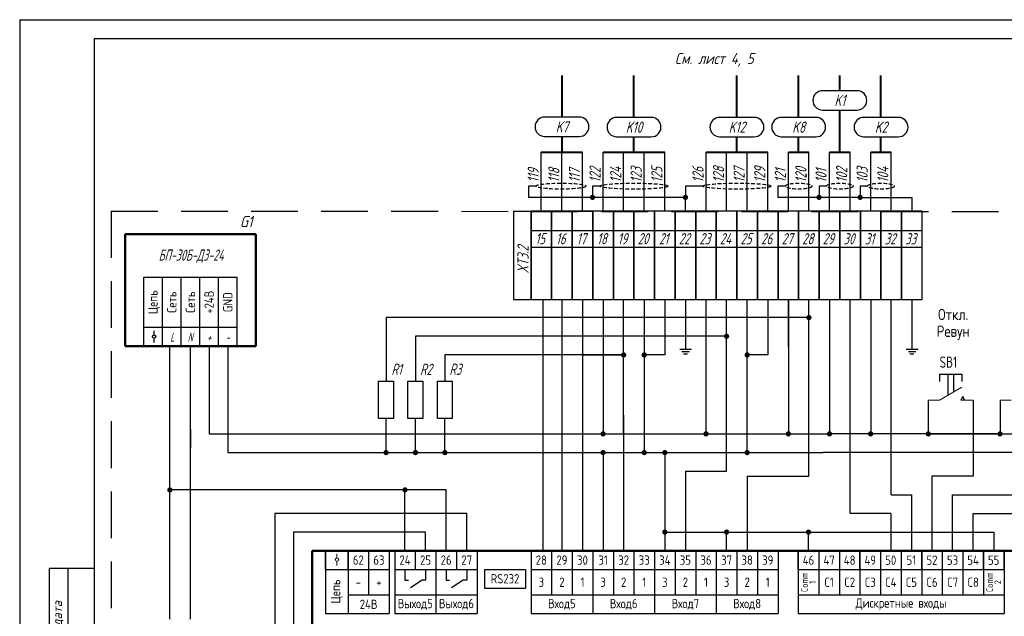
# Model space of a CAD drawing. Header units: millimetres. Extents: x 643 to 1239, y 174 to 2865.
# Tile 5 of 12: x 643 to 907, y 631 to 791. Entities that reach past the tile are written whole.
import ezdxf
from ezdxf.enums import TextEntityAlignment as Align

# ---------------------------------------------------------------- set-up
doc = ezdxf.new("R2010")
doc.units = ezdxf.units.MM
doc.linetypes.add('CONTI', pattern=[0])
doc.linetypes.add('DASHED2', pattern=[0.375, 0.25, -0.125])
doc.layers.add('015', color=7, linetype='Continuous', lineweight=15)
doc.layers.add('Трубопровод', color=7, linetype='Continuous', lineweight=30)
for name, color, linetype in [('Размеры', 3, 'Continuous'), ('Съемка', 162, 'Continuous'), ('Текст', 7, 'Continuous'), ('Форматка', 4, 'Continuous')]:
    doc.layers.add(name, color=color, linetype=linetype)
doc.layers.add('Слой1', color=10, linetype='Continuous', lineweight=200, plot=False)
doc.styles.add('1', font='simplex.shx', dxfattribs={"width": 0.8, "oblique": 15})
doc.styles.add('35', font='romans.shx', dxfattribs={"width": 0.7, "oblique": 15, "height": 3.5})
doc.styles.add('GOST', font='GOST.shx', dxfattribs={"oblique": 15})
doc.styles.add('Romans8', font='romans8.shx', dxfattribs={"width": 0.8, "height": 3})
doc.styles.add('style3', font='simplex.shx', dxfattribs={"height": 3})
doc.styles.add('style4', font='romans.shx', dxfattribs={"width": 0.7, "height": 3})

msp = doc.modelspace()

# ---------------------------------------------------------------- hatches: boundary and pattern name
at = {"layer": 'Съемка', "linetype": 'CONTI', "ltscale": 0.3}
for points in [[(797.13, 743.06, -1), (795.71, 743.06, -1)], [(822, 743.06, -1), (820.58, 743.06, -1)], [(857.75, 743.06, -1), (856.34, 743.06, -1)], [(868.77, 743.06, -1), (867.36, 743.06, -1)], [(855.06, 710.86, 1), (853.64, 710.86, 1)], [(833.02, 705.86, 1), (831.6, 705.86, 1)], [(805.47, 700.86, 1), (804.05, 700.86, 1)], [(810.98, 700.86, 1), (809.56, 700.86, 1)], [(838.53, 700.86, 1), (837.11, 700.86, 1)], [(799.96, 679.71, 1), (798.54, 679.71, 1)], [(827.51, 679.71, 1), (826.09, 679.71, 1)], [(849.55, 679.71, 1), (848.13, 679.71, 1)], [(860.57, 679.71, 1), (859.15, 679.71, 1)], [(871.59, 679.71, 1), (870.17, 679.71, 1)], [(887.01, 679.71, 1), (885.6, 679.71, 1)], [(906.21, 679.71, 1), (904.8, 679.71, 1)], [(741.87, 674.71, 1), (740.46, 674.71, 1)], [(749.74, 674.71, 1), (748.32, 674.71, 1)], [(757.61, 674.71, 1), (756.19, 674.71, 1)], [(799.96, 674.71, 1), (798.54, 674.71, 1)], [(810.98, 674.71, 1), (809.56, 674.71, 1)], [(816.49, 674.71, 1), (815.07, 674.71, 1)], [(838.53, 674.71, 1), (837.11, 674.71, 1)], [(684, 664.71, 1), (682.58, 664.71, 1)], [(746.94, 664.71, 1), (745.53, 664.71, 1)], [(816.49, 653.42, 1), (815.07, 653.42, 1)], [(833.02, 653.42, 1), (831.6, 653.42, 1)], [(854.93, 653.42, 1), (853.52, 653.42, 1)]]:
    msp.add_hatch(color=7, dxfattribs=at).paths.add_polyline_path(points)

# ---------------------------------------------------------------- linework, layer by layer
at = {"lineweight": 40}
for p, q in [((788.26, 764.55), (788.26, 775.72)), ((788.23, 759.37), (788.23, 755.19)), ((782.72, 755.19), (793.74, 755.19)), ((799.25, 755.19), (815.78, 755.19)), ((826.8, 755.19), (843.33, 755.19)), ((848.84, 755.19), (854.35, 755.19)), ((859.86, 755.19), (865.37, 755.19)), ((870.88, 755.19), (876.39, 755.19))]:
    msp.add_line(p, q, dxfattribs=at)
for p, q in [((867.28, 771.62), (858, 771.62)), ((792.9, 764.55), (783.62, 764.55)), ((812.18, 764.46), (802.9, 764.46)), ((839.73, 764.46), (830.45, 764.46)), ((856.26, 764.46), (846.98, 764.46)), ((878.3, 764.46), (869.02, 764.46)), ((788.23, 739.35), (788.23, 759.22)), ((782.72, 739.35), (782.72, 755.19)), ((793.74, 739.35), (793.74, 755.19)), ((799.25, 739.35), (799.25, 755.19)), ((804.76, 739.35), (804.76, 755.19)), ((810.27, 739.35), (810.27, 755.19)), ((815.78, 739.35), (815.78, 755.19)), ((826.8, 739.35), (826.8, 755.19)), ((832.31, 739.35), (832.31, 755.19)), ((837.82, 739.35), (837.82, 755.19)), ((843.33, 739.35), (843.33, 755.19)), ((848.84, 739.35), (848.84, 755.19)), ((854.35, 739.35), (854.35, 755.19)), ((859.86, 739.35), (859.86, 755.19)), ((865.37, 739.35), (865.37, 755.19)), ((870.88, 739.35), (870.88, 755.19)), ((876.39, 739.35), (876.39, 755.19)), ((781.29, 746.06), (779.29, 746.06)), ((779.29, 746.06), (779.29, 743.06)), ((798.42, 746.06), (796.42, 746.06)), ((796.42, 746.06), (796.42, 743.06)), ((825.97, 746.06), (821.29, 746.06)), ((821.29, 746.06), (821.29, 743.06)), ((848.03, 746.06), (846.03, 746.06)), ((846.03, 746.06), (846.03, 743.06)), ((859.05, 746.06), (857.05, 746.06)), ((857.05, 746.06), (857.05, 743.06)), ((870.07, 746.06), (868.07, 746.06)), ((868.07, 746.06), (868.07, 743.06)), ((821.29, 743.06), (779.29, 743.06)), ((775.26, 739.35), (779.97, 739.35)), ((779.97, 734.22), (785.48, 734.22)), ((785.48, 734.22), (790.99, 734.22)), ((790.99, 734.22), (796.5, 734.22)), ((796.5, 734.22), (802.01, 734.22)), ((802.01, 734.22), (807.52, 734.22)), ((807.52, 734.22), (813.03, 734.22)), ((813.03, 734.22), (818.54, 734.22)), ((818.54, 734.22), (824.05, 734.22)), ((824.05, 734.22), (829.56, 734.22)), ((829.56, 734.22), (835.07, 734.22)), ((835.07, 734.22), (840.58, 734.22)), ((840.58, 734.22), (846.09, 734.22)), ((846.09, 734.22), (851.6, 734.22)), ((851.6, 734.22), (857.11, 734.22)), ((857.11, 734.22), (884.66, 734.22)), ((779.97, 729.76), (785.48, 729.76)), ((785.48, 729.76), (790.99, 729.76)), ((790.99, 729.76), (796.5, 729.76)), ((796.5, 729.76), (802.01, 729.76)), ((802.01, 729.76), (807.52, 729.76)), ((807.52, 729.76), (813.03, 729.76)), ((813.03, 729.76), (818.54, 729.76)), ((818.54, 729.76), (824.05, 729.76)), ((824.05, 729.76), (829.56, 729.76)), ((829.56, 729.76), (835.07, 729.76)), ((835.07, 729.76), (840.58, 729.76)), ((840.58, 729.76), (846.09, 729.76)), ((846.09, 729.76), (851.6, 729.76)), ((851.6, 729.76), (857.11, 729.76)), ((857.11, 729.76), (862.62, 729.76)), ((862.62, 729.76), (868.13, 729.76)), ((868.13, 729.76), (873.64, 729.76)), ((873.64, 729.74), (879.15, 729.74)), ((879.15, 729.74), (884.66, 729.74)), ((676.3, 703.22), (676.3, 721.72)), ((676.3, 721.72), (701.3, 721.72)), ((775.26, 715.67), (780.77, 715.67)), ((783.12, 715.67), (783.12, 648.42)), ((788.23, 715.67), (788.23, 648.42)), ((793.74, 715.67), (793.74, 648.42)), ((799.25, 715.67), (799.25, 703.11)), ((804.76, 705.86), (804.76, 715.67)), ((810.27, 715.67), (810.27, 674.71)), ((815.78, 715.67), (815.78, 700.86)), ((821.29, 715.67), (821.29, 702.43)), ((826.8, 703.11), (826.8, 715.67)), ((832.31, 703.11), (832.31, 715.67)), ((837.82, 674.71), (837.82, 715.67)), ((843.33, 715.67), (843.33, 700.86)), ((848.84, 703.11), (848.84, 715.67)), ((848.84, 715.67), (848.84, 703.11)), ((854.35, 703.11), (854.35, 715.67)), ((859.86, 715.67), (859.86, 679.71)), ((865.37, 658.42), (865.37, 715.67)), ((870.88, 715.67), (870.88, 679.71)), ((876.39, 663.42), (876.39, 715.67)), ((881.9, 715.67), (881.9, 702.43)), ((764.76, 710.86), (741.17, 710.86)), ((741.17, 710.86), (741.17, 693.86)), ((854.35, 710.86), (764.76, 710.86)), ((764.76, 705.86), (749.03, 705.86)), ((749.03, 705.86), (749.03, 693.86)), ((832.31, 705.86), (764.76, 705.86)), ((804.76, 695.86), (804.76, 705.86)), ((683.29, 630.14), (683.29, 703.22)), ((688.8, 630.14), (688.8, 703.22)), ((693.8, 703.22), (693.8, 679.71)), ((698.8, 703.22), (698.8, 679.71)), ((799.25, 703.11), (799.25, 679.71)), ((819.78, 702.43), (822.94, 702.43)), ((820.37, 701.77), (822.35, 701.77)), ((820.76, 701.12), (821.83, 701.12)), ((826.8, 679.71), (826.8, 703.11)), ((832.31, 669.71), (832.31, 703.11)), ((848.84, 703.11), (848.84, 679.71)), ((854.35, 668.39), (854.35, 703.11)), ((880.38, 702.43), (883.55, 702.43)), ((880.98, 701.76), (882.96, 701.76)), ((881.37, 701.12), (882.43, 701.12)), ((764.77, 700.86), (756.9, 700.86)), ((756.9, 700.86), (756.9, 693.86)), ((804.76, 700.86), (764.77, 700.86)), ((793.74, 700.86), (804.76, 700.86)), ((815.78, 700.86), (810.27, 700.86)), ((843.33, 700.86), (837.82, 700.86)), ((804.76, 679.71), (804.76, 695.86)), ((889.3, 695.75), (895.3, 695.75)), ((889.3, 695.75), (889.3, 693.75)), ((891.55, 695.75), (893.05, 695.75)), ((891.55, 695.75), (891.55, 690.05)), ((893.05, 695.75), (893.05, 690.92)), ((895.3, 695.75), (895.3, 693.75)), ((826.8, 679.71), (826.8, 689.71)), ((826.8, 679.71), (826.8, 689.71)), ((886.3, 688.75), (886.3, 679.71)), ((905.5, 688.75), (905.5, 679.71)), ((741.17, 674.71), (741.17, 683.86)), ((749.03, 674.71), (749.03, 683.86)), ((756.9, 674.71), (756.9, 683.86)), ((804.76, 684.71), (804.76, 648.42)), ((688.8, 680.97), (688.8, 675.97)), ((693.8, 679.71), (859.86, 679.71)), ((698.8, 679.71), (698.8, 674.71)), ((886.3, 679.71), (859.86, 679.71)), ((905.5, 679.71), (886.3, 679.71)), ((886.3, 679.71), (924.71, 679.71)), ((698.8, 674.71), (858.2, 674.71)), ((799.25, 674.71), (799.25, 648.42)), ((815.78, 674.71), (815.78, 653.42)), ((950.58, 674.71), (858.2, 674.71)), ((821.29, 669.71), (821.29, 648.42)), ((821.29, 669.71), (832.31, 669.71)), ((837.82, 668.39), (837.82, 648.42)), ((837.82, 668.39), (854.35, 668.39)), ((887.28, 668.42), (887.28, 648.42)), ((716.35, 664.71), (683.29, 664.71)), ((741.85, 664.71), (716.35, 664.71)), ((746.23, 664.71), (741.73, 664.71)), ((757.25, 664.71), (746.23, 664.71)), ((746.23, 648.42), (746.23, 664.71)), ((757.25, 648.42), (757.25, 664.71)), ((876.39, 663.42), (881.77, 663.42)), ((881.77, 663.42), (881.77, 648.42)), ((892.79, 648.42), (892.79, 663.42)), ((892.79, 663.42), (917.5, 663.42)), ((716.35, 658.42), (711.35, 658.42)), ((711.35, 658.42), (711.35, 611.04)), ((762.76, 658.42), (716.35, 658.42)), ((762.76, 648.42), (762.76, 658.42)), ((876.26, 658.42), (865.37, 658.42)), ((876.26, 658.42), (876.26, 648.42)), ((898.3, 648.42), (898.3, 658.42)), ((898.3, 658.42), (936.71, 658.42)), ((721.35, 653.42), (716.35, 653.42)), ((716.35, 653.42), (716.35, 611.04)), ((751.74, 653.42), (721.35, 653.42)), ((751.74, 648.42), (751.74, 653.42)), ((815.78, 653.42), (903.81, 653.42)), ((815.78, 653.42), (815.78, 648.42)), ((854.23, 648.42), (854.23, 653.42)), ((903.81, 653.42), (903.81, 648.42)), ((733.74, 648.42), (733.74, 648.42)), ((746.23, 643.42), (746.23, 640.5)), ((751.74, 643.42), (751.74, 640.5)), ((757.25, 643.42), (757.25, 640.5)), ((762.76, 643.42), (762.76, 640.5)), ((746.23, 640.5), (747.16, 640.5)), ((751.74, 640.5), (750.81, 640.5)), ((757.25, 640.5), (758.18, 640.5)), ((762.76, 640.5), (761.83, 640.5))]:
    msp.add_line(p, q)
at = {"color": 7}
for p, q in [((857.97, 766.45), (867.26, 766.45)), ((783.59, 759.37), (792.88, 759.37)), ((802.88, 759.29), (812.16, 759.29)), ((830.43, 759.29), (839.71, 759.29)), ((846.95, 759.28), (856.24, 759.28)), ((868.99, 759.28), (878.28, 759.28)), ((679.06, 706.22), (679.06, 707.34)), ((679.06, 704.2), (679.06, 705.32)), ((724.98, 643.42), (724.98, 648.42)), ((730.98, 643.42), (730.98, 648.42)), ((851.47, 643.42), (851.47, 648.42)), ((868, 643.42), (868, 648.42)), ((868, 643.42), (868, 648.42)), ((884.53, 643.42), (884.53, 648.42)), ((884.53, 643.42), (884.53, 648.42)), ((901.06, 643.42), (901.06, 648.42)), ((901.06, 643.42), (901.06, 648.42)), ((906.57, 643.42), (906.57, 648.42)), ((751.74, 643.42), (751.74, 640.5)), ((762.76, 643.42), (762.76, 640.5)), ((750.81, 640.5), (747.7, 638.46)), ((761.83, 640.5), (758.72, 638.46))]:
    msp.add_line(p, q, dxfattribs=at)
at = {"ltscale": 50}
for p, q in [((821.29, 739.35), (821.29, 743.06)), ((868.07, 743.06), (846.03, 743.06)), ((868.07, 743.06), (881.9, 743.06)), ((881.9, 743.06), (881.9, 739.35)), ((895.53, 689.75), (895.03, 688.75)), ((896.03, 688.75), (895.53, 689.75)), ((898.3, 688.75), (898.3, 668.42)), ((898.3, 668.42), (887.28, 668.42)), ((832.31, 648.42), (832.31, 653.42))]:
    msp.add_line(p, q, dxfattribs=at)
at = {"color": 3, "linetype": 'DASHED2', "ltscale": 50}
msp.add_line((667.57, 739.33), (1029.98, 739.28), dxfattribs=at)
at = {"color": 0, "linetype": 'ByBlock'}
msp.add_line((775.26, 739.35), (775.26, 715.67), dxfattribs=at)
at = {"color": 0, "linetype": 'ByBlock', "ltscale": 0.1}
for p, q in [((779.97, 715.67), (779.97, 739.35)), ((802.01, 715.67), (802.01, 739.35)), ((802.01, 715.67), (802.01, 739.35)), ((807.52, 715.67), (807.52, 739.35)), ((824.05, 715.67), (824.05, 739.35)), ((829.56, 715.67), (829.56, 739.35)), ((835.07, 715.67), (835.07, 739.35)), ((857.11, 715.67), (857.11, 739.35)), ((873.64, 715.67), (873.64, 739.35)), ((873.64, 715.67), (873.64, 739.35)), ((873.64, 715.67), (873.64, 739.35)), ((879.15, 715.67), (879.15, 739.35)), ((879.15, 715.67), (879.15, 739.35)), ((879.15, 715.67), (879.15, 739.35)), ((884.66, 715.67), (884.66, 739.35)), ((884.66, 715.67), (884.66, 739.35)), ((884.66, 715.67), (884.66, 739.35))]:
    msp.add_line(p, q, dxfattribs=at)
at = {"lineweight": 50}
for p, q in [((676.3, 733.22), (671.3, 733.22)), ((671.3, 733.22), (671.3, 703.22)), ((706.3, 733.22), (676.3, 733.22)), ((706.3, 703.22), (706.3, 733.22)), ((671.3, 703.22), (676.3, 703.22)), ((676.3, 703.22), (681.3, 703.22)), ((681.3, 703.22), (686.3, 703.22)), ((686.3, 703.22), (685.23, 703.22)), ((686.3, 703.22), (691.3, 703.22)), ((691.3, 703.22), (696.3, 703.22)), ((696.3, 703.22), (701.3, 703.22)), ((701.3, 703.22), (706.3, 703.22))]:
    msp.add_line(p, q, dxfattribs=at)
at = {"color": 2}
for p, q in [((721.35, 648.42), (730.98, 648.42)), ((840.58, 648.42), (937.35, 648.42))]:
    msp.add_line(p, q, dxfattribs=at)
at = {"color": 7, "lineweight": 0}
for p, q in [((728.03, 646.52), (728.03, 647.64)), ((728.03, 644.49), (728.03, 645.61))]:
    msp.add_line(p, q, dxfattribs=at)
for points in [[(785.48, 739.35), (779.97, 739.35), (779.97, 715.67), (785.48, 715.67)], [(790.99, 739.35), (785.48, 739.35), (785.48, 715.67), (790.99, 715.67)], [(796.5, 739.35), (790.99, 739.35), (790.99, 715.67), (796.5, 715.67)], [(802.01, 739.35), (796.5, 739.35), (796.5, 715.67), (802.01, 715.67)], [(807.52, 739.35), (802.01, 739.35), (802.01, 715.67), (807.52, 715.67)], [(813.03, 739.35), (807.52, 739.35), (807.52, 715.67), (813.03, 715.67)], [(818.54, 739.35), (813.03, 739.35), (813.03, 715.67), (818.54, 715.67)], [(824.05, 739.35), (818.54, 739.35), (818.54, 715.67), (824.05, 715.67)], [(829.56, 739.35), (824.05, 739.35), (824.05, 715.67), (829.56, 715.67)], [(835.07, 739.35), (829.56, 739.35), (829.56, 715.67), (835.07, 715.67)], [(840.58, 739.35), (835.07, 739.35), (835.07, 715.67), (840.58, 715.67)], [(846.09, 739.35), (840.58, 739.35), (840.58, 715.67), (846.09, 715.67)], [(851.6, 739.35), (846.09, 739.35), (846.09, 715.67), (851.6, 715.67)], [(857.11, 739.35), (851.6, 739.35), (851.6, 715.67), (857.11, 715.67)], [(862.62, 739.35), (857.11, 739.35), (857.11, 715.67), (862.62, 715.67)], [(868.13, 739.35), (862.62, 739.35), (862.62, 715.67), (868.13, 715.67)], [(873.64, 739.35), (868.13, 739.35), (868.13, 715.67), (873.64, 715.67)], [(879.15, 739.35), (873.64, 739.35), (873.64, 715.67), (879.15, 715.67)], [(884.66, 739.35), (879.15, 739.35), (879.15, 715.67), (884.66, 715.67)]]:
    msp.add_lwpolyline(points, close=True)
at = {"color": 0, "lineweight": 50}
msp.add_lwpolyline([(721.35, 648.42), (946.64, 648.42), (946.64, 611.04), (721.35, 611.04)], close=True, dxfattribs=at)
at = {"color": 7}
msp.add_circle((679.06, 705.77), 0.452, dxfattribs=at)
at = {"color": 7, "lineweight": 0}
msp.add_circle((728.03, 646.07), 0.452, dxfattribs=at)
at = {"color": 7}
for centre, start, end in [((858, 769.03), 90, 269.4515), ((867.26, 769.03), 270, 89.4515), ((783.62, 761.96), 90, 269.4515), ((792.88, 761.96), 270, 89.4515), ((802.9, 761.87), 90, 269.4515), ((812.16, 761.87), 270, 89.4515), ((830.45, 761.87), 90, 269.4515), ((839.71, 761.87), 270, 89.4515), ((846.98, 761.87), 90, 269.4515), ((856.24, 761.87), 270, 89.4515), ((869.02, 761.87), 90, 269.4515), ((878.28, 761.87), 270, 89.4515)]:
    msp.add_arc(centre, 2.59, start, end, dxfattribs=at)
at = {"color": 7, "linetype": 'DASHED2', "ltscale": 4}
for centre, major_axis, ratio in [((787.99, 746.06), (6.7, 0), 0.120748), ((807.52, 746.06), (9.1, 0), 0.088847), ((835.07, 746.06), (9.1, 0), 0.088847), ((851.6, 746.06), (3.57, 0), 0.226477), ((862.62, 746.06), (3.57, 0), 0.226477), ((873.64, 746.06), (3.57, 0), 0.226477)]:
    msp.add_ellipse(centre, major_axis=major_axis, ratio=ratio, dxfattribs=at)
at = {"layer": '015', "color": 7, "ltscale": 100}
for p, q in [((889.3, 688.75), (895.3, 692.22)), ((886.3, 688.75), (889.3, 688.75)), ((895.03, 688.75), (898.3, 688.75)), ((905.5, 688.75), (908.5, 688.75))]:
    msp.add_line(p, q, dxfattribs=at)
at = {"layer": 'Размеры', "color": 7, "lineweight": 40}
for p, q in [((807.52, 764.46), (807.52, 775.72)), ((835.07, 764.46), (835.07, 775.72)), ((851.6, 764.46), (851.6, 775.72)), ((862.62, 771.62), (862.62, 775.72)), ((873.64, 764.46), (873.64, 775.72)), ((862.62, 755.19), (862.62, 766.45)), ((807.52, 757.24), (807.52, 759.29)), ((835.07, 755.19), (835.07, 759.29)), ((851.6, 755.19), (851.6, 759.28)), ((873.64, 755.19), (873.64, 759.28)), ((807.52, 755.19), (807.52, 757.24))]:
    msp.add_line(p, q, dxfattribs=at)
at = {"layer": 'Размеры', "color": 3, "linetype": 'DASHED2', "ltscale": 50}
msp.add_line((667.57, 739.33), (667.57, 558.1), dxfattribs=at)
at = {"layer": 'Размеры', "color": 7}
for p, q in [((791.78, 739.35), (796.5, 739.35)), ((780.77, 715.67), (785.48, 715.67)), ((786.28, 715.67), (790.99, 715.67)), ((791.78, 715.67), (796.5, 715.67)), ((797.29, 715.67), (802.01, 715.67)), ((739.17, 683.86), (739.17, 693.86)), ((739.17, 693.86), (743.17, 693.86)), ((743.17, 693.86), (743.17, 683.86)), ((747.03, 683.86), (747.03, 693.86)), ((747.03, 693.86), (751.03, 693.86)), ((751.03, 693.86), (751.03, 683.86)), ((754.9, 683.86), (754.9, 693.86)), ((754.9, 693.86), (758.9, 693.86)), ((758.9, 693.86), (758.9, 683.86)), ((743.17, 683.86), (739.17, 683.86)), ((751.03, 683.86), (747.03, 683.86)), ((758.9, 683.86), (754.9, 683.86)), ((743.48, 648.42), (748.99, 648.42)), ((748.99, 648.42), (754.5, 648.42)), ((754.5, 648.42), (760.01, 648.42)), ((760.01, 648.42), (765.52, 648.42)), ((851.47, 648.42), (856.98, 648.42)), ((856.98, 648.42), (862.49, 648.42)), ((862.49, 648.42), (868, 648.42)), ((868, 648.42), (873.51, 648.42)), ((873.51, 648.42), (879.02, 648.42)), ((879.02, 648.42), (884.53, 648.42)), ((884.53, 648.42), (890.04, 648.42)), ((886.91, 648.42), (892.16, 648.42)), ((890.04, 648.42), (895.55, 648.42)), ((895.55, 648.42), (901.06, 648.42)), ((901.06, 648.42), (906.57, 648.42)), ((767.51, 643.42), (773.02, 643.42)), ((767.51, 643.42), (773.02, 643.42)), ((773.02, 643.42), (778.53, 643.42)), ((773.02, 643.42), (778.53, 643.42)), ((730.98, 636.58), (736.49, 636.58)), ((730.98, 636.58), (736.49, 636.58)), ((736.49, 636.58), (742, 636.58)), ((736.49, 636.58), (742, 636.58)), ((743.48, 636.58), (748.99, 636.58)), ((748.99, 636.58), (754.5, 636.58)), ((754.5, 636.58), (760.01, 636.58)), ((760.01, 636.58), (765.52, 636.58)), ((779.97, 636.58), (785.48, 636.58)), ((785.48, 636.58), (790.99, 636.58)), ((790.99, 636.58), (796.5, 636.58)), ((796.5, 636.58), (802.01, 636.58)), ((802.01, 636.58), (807.52, 636.58)), ((807.52, 636.58), (813.03, 636.58)), ((813.03, 636.58), (818.54, 636.58)), ((818.54, 636.58), (824.05, 636.58)), ((824.05, 636.58), (829.56, 636.58)), ((829.56, 636.58), (835.07, 636.58)), ((835.07, 636.58), (840.58, 636.58)), ((840.58, 636.58), (846.09, 636.58)), ((851.47, 636.58), (856.98, 636.58)), ((851.47, 636.58), (856.98, 636.58)), ((856.98, 636.58), (862.49, 636.58)), ((856.98, 636.58), (862.49, 636.58)), ((862.49, 636.58), (868, 636.58)), ((862.49, 636.58), (868, 636.58)), ((868, 636.58), (873.51, 636.58)), ((868, 636.58), (873.51, 636.58)), ((873.51, 636.58), (879.02, 636.58)), ((873.51, 636.58), (879.02, 636.58)), ((879.02, 636.58), (884.53, 636.58)), ((879.02, 636.58), (884.53, 636.58)), ((884.53, 636.58), (890.04, 636.58)), ((884.53, 636.58), (890.04, 636.58)), ((890.04, 636.58), (895.55, 636.58)), ((890.04, 636.58), (895.55, 636.58)), ((895.55, 636.58), (901.06, 636.58)), ((895.55, 636.58), (901.06, 636.58)), ((901.06, 636.58), (906.57, 636.58)), ((901.06, 636.58), (906.57, 636.58))]:
    msp.add_line(p, q, dxfattribs=at)
at = {"layer": 'Размеры', "color": 2}
for p, q in [((721.35, 648.42), (721.35, 630.14)), ((730.98, 648.42), (736.49, 648.42)), ((736.49, 648.42), (742, 648.42)), ((742, 648.42), (749.77, 648.42)), ((750.82, 648.42), (840.58, 648.42))]:
    msp.add_line(p, q, dxfattribs=at)
at = {"layer": 'Слой1', "color": 7, "lineweight": -3}
msp.add_line((643.1, 790.64), (643.1, 493.64), dxfattribs=at)
msp.add_line((643.1, 790.64), (643.1, 493.64), dxfattribs=at)
msp.add_line((643.1, 790.64), (643.1, 493.64), dxfattribs=at)
msp.add_line((643.1, 790.64), (643.1, 493.64), dxfattribs=at)
at = {"layer": 'Слой1', "color": 7, "linetype": 'ByBlock', "lineweight": -3, "ltscale": 0.4}
for p, q in [((643.1, 790.64), (853.1, 790.64)), ((661.8, 790.64), (1063.1, 790.64))]:
    msp.add_line(p, q, dxfattribs=at)
at = {"layer": 'Трубопровод', "color": 7}
for p, q in [((681.3, 703.22), (681.3, 721.72)), ((686.3, 703.22), (686.3, 721.72)), ((691.3, 703.22), (691.3, 721.72)), ((691.3, 703.22), (691.3, 721.72)), ((696.3, 703.22), (696.3, 721.72)), ((701.3, 703.22), (701.3, 721.72)), ((701.3, 703.22), (701.3, 721.72)), ((701.3, 708.22), (676.3, 708.22)), ((681.3, 704.22), (681.3, 708.22)), ((681.3, 703.22), (681.3, 708.22)), ((681.3, 703.22), (681.3, 708.22)), ((686.3, 704.22), (686.3, 708.22)), ((686.3, 703.22), (686.3, 708.22)), ((686.3, 703.22), (686.3, 708.22)), ((691.3, 704.22), (691.3, 708.22)), ((691.3, 703.22), (691.3, 708.22)), ((691.3, 703.22), (691.3, 708.22)), ((691.3, 704.22), (691.3, 708.22)), ((691.3, 703.22), (691.3, 708.22)), ((691.3, 703.22), (691.3, 708.22)), ((696.3, 704.22), (696.3, 708.22)), ((696.3, 703.22), (696.3, 708.22)), ((696.3, 703.22), (696.3, 708.22)), ((701.3, 704.22), (701.3, 708.22)), ((701.3, 703.22), (701.3, 708.22)), ((701.3, 703.22), (701.3, 708.22)), ((701.3, 704.22), (701.3, 708.22)), ((701.3, 703.22), (701.3, 708.22)), ((701.3, 703.22), (701.3, 708.22))]:
    msp.add_line(p, q, dxfattribs=at)
at = {"layer": 'Трубопровод'}
for p, q in [((724.98, 648.42), (724.98, 643.42)), ((730.98, 648.42), (730.98, 643.42)), ((736.49, 648.42), (736.49, 636.58)), ((736.49, 648.42), (736.49, 643.42)), ((736.49, 648.42), (736.49, 643.42)), ((742, 648.42), (742, 636.58)), ((742, 648.42), (742, 643.42)), ((742, 648.42), (742, 643.42)), ((743.48, 648.42), (743.48, 643.42)), ((748.99, 648.42), (748.99, 643.42)), ((748.99, 648.42), (748.99, 643.42)), ((754.5, 648.42), (754.5, 636.58)), ((754.5, 648.42), (754.5, 643.42)), ((754.5, 648.42), (754.5, 643.42)), ((760.01, 648.42), (760.01, 643.42)), ((760.01, 648.42), (760.01, 643.42)), ((765.52, 648.42), (765.52, 636.58)), ((765.52, 648.42), (765.52, 643.42)), ((765.52, 648.42), (765.52, 643.42)), ((779.97, 648.42), (779.97, 643.42)), ((785.48, 648.42), (785.48, 636.58)), ((785.48, 648.42), (785.48, 643.42)), ((785.48, 648.42), (785.48, 643.42)), ((790.99, 648.42), (790.99, 636.58)), ((790.99, 648.42), (790.99, 643.42)), ((790.99, 648.42), (790.99, 643.42)), ((796.5, 648.42), (796.5, 636.58)), ((796.5, 648.42), (796.5, 643.42)), ((796.5, 648.42), (796.5, 643.42)), ((796.5, 648.42), (796.5, 643.42)), ((802.01, 648.42), (802.01, 636.58)), ((802.01, 648.42), (802.01, 643.42)), ((802.01, 648.42), (802.01, 643.42)), ((807.52, 648.42), (807.52, 636.58)), ((807.52, 648.42), (807.52, 643.42)), ((807.52, 648.42), (807.52, 643.42)), ((813.03, 648.42), (813.03, 636.58)), ((813.03, 648.42), (813.03, 643.42)), ((813.03, 648.42), (813.03, 643.42)), ((813.03, 648.42), (813.03, 643.42)), ((818.54, 648.42), (818.54, 636.58)), ((818.54, 648.42), (818.54, 643.42)), ((818.54, 648.42), (818.54, 643.42)), ((824.05, 648.42), (824.05, 636.58)), ((824.05, 648.42), (824.05, 643.42)), ((824.05, 648.42), (824.05, 643.42)), ((829.56, 648.42), (829.56, 636.58)), ((829.56, 648.42), (829.56, 643.42)), ((829.56, 648.42), (829.56, 643.42)), ((829.56, 648.42), (829.56, 643.42)), ((835.07, 648.42), (835.07, 636.58)), ((835.07, 648.42), (835.07, 643.42)), ((835.07, 648.42), (835.07, 643.42)), ((840.58, 648.42), (840.58, 636.58)), ((840.58, 648.42), (840.58, 643.42)), ((840.58, 648.42), (840.58, 643.42)), ((846.09, 648.42), (846.09, 636.58)), ((846.09, 648.42), (846.09, 643.42)), ((846.09, 648.42), (846.09, 643.42)), ((851.47, 648.42), (851.47, 643.42)), ((856.98, 648.42), (856.98, 636.58)), ((856.98, 648.42), (856.98, 643.42)), ((856.98, 648.42), (856.98, 643.42)), ((862.49, 648.42), (862.49, 636.58)), ((862.49, 648.42), (862.49, 643.42)), ((862.49, 648.42), (862.49, 643.42)), ((868, 648.42), (868, 636.58)), ((868, 648.42), (868, 643.42)), ((868, 648.42), (868, 643.42)), ((868, 648.42), (868, 636.58)), ((868, 648.42), (868, 643.42)), ((868, 648.42), (868, 643.42)), ((868, 648.42), (868, 643.42)), ((868, 648.42), (868, 643.42)), ((873.51, 648.42), (873.51, 636.58)), ((873.51, 648.42), (873.51, 643.42)), ((873.51, 648.42), (873.51, 643.42)), ((879.02, 648.42), (879.02, 636.58)), ((879.02, 648.42), (879.02, 643.42)), ((884.53, 648.42), (884.53, 636.58)), ((884.53, 648.42), (884.53, 643.42)), ((884.53, 648.42), (884.53, 643.42)), ((884.53, 648.42), (884.53, 636.58)), ((884.53, 648.42), (884.53, 643.42)), ((884.53, 648.42), (884.53, 643.42)), ((884.53, 648.42), (884.53, 643.42)), ((884.53, 648.42), (884.53, 643.42)), ((890.04, 648.42), (890.04, 636.58)), ((890.04, 648.42), (890.04, 643.42)), ((890.04, 648.42), (890.04, 643.42)), ((895.55, 648.42), (895.55, 636.58)), ((895.55, 648.42), (895.55, 643.42)), ((895.55, 648.42), (895.55, 643.42)), ((901.06, 648.42), (901.06, 636.58)), ((901.06, 648.42), (901.06, 643.42)), ((901.06, 648.42), (901.06, 643.42)), ((901.06, 648.42), (901.06, 636.58)), ((901.06, 648.42), (901.06, 643.42)), ((901.06, 648.42), (901.06, 643.42)), ((901.06, 648.42), (901.06, 643.42)), ((901.06, 648.42), (901.06, 643.42)), ((906.57, 648.42), (906.57, 636.58)), ((906.57, 648.42), (906.57, 636.58)), ((906.57, 648.42), (906.57, 643.42)), ((906.57, 648.42), (906.57, 643.42)), ((906.57, 648.42), (906.57, 643.42)), ((906.57, 648.42), (906.57, 643.42)), ((906.57, 648.42), (906.57, 636.58)), ((906.57, 648.42), (906.57, 643.42)), ((906.57, 648.42), (906.57, 643.42)), ((906.57, 648.42), (906.57, 643.42)), ((736.49, 647.42), (736.49, 643.42)), ((742, 647.42), (742, 643.42)), ((748.99, 647.42), (748.99, 643.42)), ((754.5, 647.42), (754.5, 643.42)), ((760.01, 647.42), (760.01, 643.42)), ((765.52, 647.42), (765.52, 643.42)), ((785.48, 647.42), (785.48, 643.42)), ((790.99, 647.42), (790.99, 643.42)), ((796.5, 647.42), (796.5, 643.42)), ((802.01, 647.42), (802.01, 643.42)), ((807.52, 647.42), (807.52, 643.42)), ((813.03, 647.42), (813.03, 643.42)), ((818.54, 647.42), (818.54, 643.42)), ((824.05, 647.42), (824.05, 643.42)), ((829.56, 647.42), (829.56, 643.42)), ((835.07, 647.42), (835.07, 643.42)), ((840.58, 647.42), (840.58, 643.42)), ((846.09, 647.42), (846.09, 643.42)), ((856.98, 647.42), (856.98, 643.42)), ((862.49, 647.42), (862.49, 643.42)), ((868, 647.42), (868, 643.42)), ((868, 647.42), (868, 643.42)), ((873.51, 647.42), (873.51, 643.42)), ((879.02, 647.42), (879.02, 643.42)), ((884.53, 647.42), (884.53, 643.42)), ((884.53, 647.42), (884.53, 643.42)), ((890.04, 647.42), (890.04, 643.42)), ((895.55, 647.42), (895.55, 643.42)), ((901.06, 647.42), (901.06, 643.42)), ((901.06, 647.42), (901.06, 643.42)), ((906.57, 647.42), (906.57, 643.42)), ((906.57, 647.42), (906.57, 643.42)), ((906.57, 647.42), (906.57, 643.42)), ((724.98, 643.42), (736.49, 643.42)), ((724.98, 643.42), (724.98, 636.58)), ((730.98, 643.42), (730.98, 636.58)), ((736.49, 643.42), (736.49, 638.42)), ((736.49, 643.42), (742, 643.42)), ((736.49, 643.42), (736.49, 636.58)), ((742, 643.42), (742, 638.42)), ((742, 643.42), (742, 636.58)), ((743.48, 643.42), (748.99, 643.42)), ((743.48, 643.42), (743.48, 636.58)), ((748.99, 643.42), (754.5, 643.42)), ((754.5, 643.42), (754.5, 638.42)), ((754.5, 643.42), (760.01, 643.42)), ((754.5, 643.42), (754.5, 636.58)), ((760.01, 643.42), (765.52, 643.42)), ((765.52, 643.42), (765.52, 638.42)), ((765.52, 643.42), (765.52, 636.58)), ((767.51, 643.42), (773.02, 643.42)), ((767.51, 643.42), (767.51, 638.42)), ((767.51, 643.42), (767.51, 638.42)), ((767.51, 643.42), (767.51, 638.42)), ((773.02, 643.42), (778.53, 643.42)), ((778.53, 643.42), (778.53, 638.42)), ((778.53, 643.42), (778.53, 638.42)), ((779.97, 643.42), (785.48, 643.42)), ((779.97, 643.42), (779.97, 636.58)), ((785.48, 643.42), (785.48, 638.42)), ((785.48, 643.42), (790.99, 643.42)), ((785.48, 643.42), (785.48, 636.58)), ((790.99, 643.42), (790.99, 638.42)), ((790.99, 643.42), (796.5, 643.42)), ((790.99, 643.42), (790.99, 636.58)), ((796.5, 643.42), (796.5, 638.42)), ((796.5, 643.42), (796.5, 636.58)), ((796.5, 643.42), (802.01, 643.42)), ((796.5, 643.42), (796.5, 636.58)), ((802.01, 643.42), (802.01, 638.42)), ((802.01, 643.42), (807.52, 643.42)), ((802.01, 643.42), (802.01, 636.58)), ((807.52, 643.42), (807.52, 638.42)), ((807.52, 643.42), (813.03, 643.42)), ((807.52, 643.42), (807.52, 636.58)), ((813.03, 643.42), (813.03, 638.42)), ((813.03, 643.42), (813.03, 636.58)), ((813.03, 643.42), (818.54, 643.42)), ((813.03, 643.42), (813.03, 636.58)), ((818.54, 643.42), (818.54, 638.42)), ((818.54, 643.42), (824.05, 643.42)), ((818.54, 643.42), (818.54, 636.58)), ((824.05, 643.42), (824.05, 638.42)), ((824.05, 643.42), (829.56, 643.42)), ((824.05, 643.42), (824.05, 636.58)), ((829.56, 643.42), (829.56, 638.42)), ((829.56, 643.42), (829.56, 636.58)), ((829.56, 643.42), (835.07, 643.42)), ((829.56, 643.42), (829.56, 636.58)), ((835.07, 643.42), (835.07, 638.42)), ((835.07, 643.42), (840.58, 643.42)), ((835.07, 643.42), (835.07, 636.58)), ((840.58, 643.42), (840.58, 638.42)), ((840.58, 643.42), (846.09, 643.42)), ((840.58, 643.42), (840.58, 636.58)), ((846.09, 643.42), (846.09, 638.42)), ((846.09, 643.42), (846.09, 636.58)), ((851.47, 643.42), (851.47, 636.58)), ((851.47, 643.42), (856.98, 643.42)), ((856.98, 643.42), (856.98, 638.42)), ((856.98, 643.42), (856.98, 636.58)), ((856.98, 643.42), (862.49, 643.42)), ((862.49, 643.42), (862.49, 638.42)), ((862.49, 643.42), (862.49, 636.58)), ((862.49, 643.42), (868, 643.42)), ((868, 643.42), (868, 638.42)), ((868, 643.42), (868, 636.58)), ((868, 643.42), (868, 638.42)), ((868, 643.42), (868, 636.58)), ((868, 643.42), (868, 636.58)), ((868, 643.42), (868, 636.58)), ((868, 643.42), (873.51, 643.42)), ((873.51, 643.42), (873.51, 638.42)), ((873.51, 643.42), (873.51, 636.58)), ((873.51, 643.42), (879.02, 643.42)), ((879.02, 643.42), (879.02, 638.42)), ((879.02, 643.42), (879.02, 636.58)), ((879.02, 643.42), (884.53, 643.42)), ((884.53, 643.42), (884.53, 638.42)), ((884.53, 643.42), (884.53, 636.58)), ((884.53, 643.42), (884.53, 638.42)), ((884.53, 643.42), (884.53, 636.58)), ((884.53, 643.42), (884.53, 636.58)), ((884.53, 643.42), (884.53, 636.58)), ((884.53, 643.42), (890.04, 643.42)), ((890.04, 643.42), (890.04, 638.42)), ((890.04, 643.42), (890.04, 636.58)), ((890.04, 643.42), (895.55, 643.42)), ((895.55, 643.42), (895.55, 638.42)), ((895.55, 643.42), (895.55, 636.58)), ((895.55, 643.42), (901.06, 643.42)), ((901.06, 643.42), (901.06, 638.42)), ((901.06, 643.42), (901.06, 636.58)), ((901.06, 643.42), (901.06, 638.42)), ((901.06, 643.42), (901.06, 636.58)), ((901.06, 643.42), (901.06, 636.58)), ((901.06, 643.42), (901.06, 636.58)), ((901.06, 643.42), (906.57, 643.42)), ((906.57, 643.42), (906.57, 638.42)), ((906.57, 643.42), (906.57, 636.58)), ((906.57, 643.42), (906.57, 638.42)), ((906.57, 643.42), (906.57, 636.58)), ((906.57, 643.42), (906.57, 638.42)), ((906.57, 643.42), (906.57, 636.58)), ((906.57, 643.42), (906.57, 636.58)), ((767.51, 642.42), (767.51, 638.42)), ((778.53, 642.42), (778.53, 638.42)), ((767.51, 638.42), (773.02, 638.42)), ((773.02, 638.42), (778.53, 638.42)), ((724.98, 636.58), (724.98, 631.58)), ((730.98, 636.58), (730.98, 631.58)), ((742, 636.58), (742, 631.58)), ((742, 636.58), (742, 631.58)), ((742, 635.58), (742, 631.58)), ((743.48, 636.58), (743.48, 631.58)), ((754.5, 636.58), (754.5, 631.58)), ((754.5, 636.58), (754.5, 631.58)), ((754.5, 636.58), (754.5, 631.58)), ((754.5, 635.58), (754.5, 631.58)), ((765.52, 636.58), (765.52, 631.58)), ((765.52, 636.58), (765.52, 631.58)), ((765.52, 635.58), (765.52, 631.58)), ((779.97, 636.58), (779.97, 631.58)), ((796.5, 636.58), (796.5, 631.58)), ((796.5, 636.58), (796.5, 631.58)), ((796.5, 636.58), (796.5, 631.58)), ((796.5, 636.58), (796.5, 631.58)), ((796.5, 635.58), (796.5, 631.58)), ((813.03, 636.58), (813.03, 631.58)), ((813.03, 636.58), (813.03, 631.58)), ((813.03, 636.58), (813.03, 631.58)), ((813.03, 636.58), (813.03, 631.58)), ((813.03, 635.58), (813.03, 631.58)), ((829.56, 636.58), (829.56, 631.58)), ((829.56, 636.58), (829.56, 631.58)), ((829.56, 636.58), (829.56, 631.58)), ((829.56, 636.58), (829.56, 631.58)), ((829.56, 635.58), (829.56, 631.58)), ((846.09, 636.58), (846.09, 631.58)), ((846.09, 636.58), (846.09, 631.58)), ((846.09, 636.58), (846.09, 631.58)), ((846.09, 635.58), (846.09, 631.58)), ((851.47, 636.58), (851.47, 631.58)), ((906.57, 636.58), (906.57, 631.58)), ((906.57, 636.58), (906.57, 631.58)), ((906.57, 636.58), (906.57, 631.58)), ((906.57, 635.58), (906.57, 631.58)), ((724.98, 631.58), (730.98, 631.58)), ((730.98, 631.58), (736.49, 631.58)), ((736.49, 631.58), (742, 631.58)), ((743.48, 631.58), (748.99, 631.58)), ((748.99, 631.58), (754.5, 631.58)), ((754.5, 631.58), (760.01, 631.58)), ((760.01, 631.58), (765.52, 631.58)), ((779.97, 631.58), (785.48, 631.58)), ((785.48, 631.58), (790.99, 631.58)), ((790.99, 631.58), (796.5, 631.58)), ((796.5, 631.58), (802.01, 631.58)), ((802.01, 631.58), (807.52, 631.58)), ((807.52, 631.58), (813.03, 631.58)), ((813.03, 631.58), (818.54, 631.58)), ((818.54, 631.58), (824.05, 631.58)), ((824.05, 631.58), (829.56, 631.58)), ((829.56, 631.58), (835.07, 631.58)), ((835.07, 631.58), (840.58, 631.58)), ((840.58, 631.58), (846.09, 631.58)), ((851.47, 631.58), (868, 631.58)), ((868, 631.58), (884.53, 631.58)), ((884.53, 631.58), (906.57, 631.58))]:
    msp.add_line(p, q, dxfattribs=at)
at = {"layer": 'Форматка', "color": 7, "lineweight": -3}
for p, q in [((663.1, 498.64), (663.1, 785.64)), ((663.1, 785.64), (1058.1, 785.64)), ((663.1, 643.64), (651.1, 643.64)), ((651.1, 498.64), (651.1, 643.64)), ((656.1, 498.64), (656.1, 643.64))]:
    msp.add_line(p, q, dxfattribs=at)

# ---------------------------------------------------------------- texts
at = {"color": 7, "oblique": 15}
for s, style, width, p in [('См. лист 4, 5', 'style4', 0.8, (829.02, 780.25)), ('K1', 'style4', 0.7, (862.63, 769.03)), ('K7', 'style4', 0.7, (788.25, 761.96)), ('K10', 'style4', 0.7, (807.53, 761.87)), ('K12', 'style4', 0.7, (835.08, 761.87)), ('K8', 'style4', 0.7, (851.61, 761.87)), ('K2', 'style4', 0.7, (873.65, 761.87)), ('G1', 'style4', 0.8, (703.74, 736.57)), ('15', 'style3', 0.669676, (782.41, 731.99)), ('16', 'style3', 0.669676, (787.92, 731.99)), ('17', 'style3', 0.669676, (793.43, 731.99)), ('18', 'style3', 0.669676, (798.94, 731.99)), ('19', 'style3', 0.669676, (804.45, 731.99)), ('20', 'style3', 0.669676, (809.96, 731.99)), ('21', 'style3', 0.669676, (815.47, 731.99)), ('22', 'style3', 0.669676, (820.98, 731.99)), ('23', 'style3', 0.669676, (826.49, 731.99)), ('24', 'style3', 0.669676, (832, 731.99)), ('25', 'style3', 0.669676, (837.51, 731.99)), ('26', 'style3', 0.669676, (843.02, 731.99)), ('27', 'style3', 0.669676, (848.53, 731.99)), ('28', 'style3', 0.669676, (854.04, 731.99)), ('29', 'style3', 0.669676, (859.54, 731.99)), ('30', 'style3', 0.669676, (865.05, 731.97)), ('31', 'style3', 0.669676, (870.56, 731.97)), ('32', 'style3', 0.669676, (876.07, 731.97)), ('33', 'style3', 0.669676, (881.58, 731.97)), ('R1', 'style3', 0.669676, (743.99, 697.01)), ('R2', 'style3', 0.669676, (751.86, 697.01)), ('R3', 'style3', 0.669676, (759.72, 697.01))]:
    msp.add_text(s, height=3, dxfattribs=dict(at, style=style, width=width)).set_placement(p, align=Align.MIDDLE_CENTER)
at = {"color": 7, "style": 'style4', "oblique": 15, "width": 0.700428}
for s, p in [('119', (782.07, 747.02)), ('118', (787.58, 747.02)), ('117', (793.09, 747.02)), ('122', (798.6, 747.02)), ('124', (804.11, 747.02)), ('123', (809.62, 747.02)), ('125', (815.13, 747.02)), ('126', (826.15, 747.02)), ('128', (831.66, 747.02)), ('127', (837.17, 747.02)), ('129', (842.68, 747.02)), ('121', (848.19, 747.02)), ('120', (853.7, 747.02)), ('101', (859.09, 746.99)), ('102', (864.6, 746.99)), ('103', (870.11, 746.99)), ('104', (875.62, 746.99)), ('XT3.2', (779.32, 722.7))]:
    msp.add_text(s, height=3, rotation=90, dxfattribs=at).set_placement(p)
at = {"color": 3, "insert": (889.34, 700.44), "char_height": 3, "attachment_point": 1, "style": 'style4'}
msp.add_mtext_dynamic_manual_height_columns('SB1', width=11.9984, gutter_width=15, heights=[0], dxfattribs=at)
at = {"layer": 'Текст', "lineweight": -3, "style": 'GOST', "oblique": 15, "width": 0.8}
msp.add_text('БП-30Б-Д3-24', height=3, dxfattribs=at).set_placement((688.97, 727.6), align=Align.MIDDLE_CENTER)
at = {"layer": 'Текст', "color": 7, "style": '1', "oblique": 15, "width": 0.55}
for s, p in [('L', (683.95, 705.62)), ('N', (688.74, 705.62)), ('+', (693.8, 705.62)), ('-', (698.78, 705.62))]:
    msp.add_text(s, height=2.4, dxfattribs=at).set_placement(p, align=Align.MIDDLE_CENTER)
at = {"layer": 'Текст', "color": 0, "attachment_point": 5, "rotation": 90, "style": 'Romans8'}
for s, insert, char_height, width, line_spacing_factor in [('\\A1;Цепь', (679.09, 714.97), 2.5, 13.5009, 0.9), ('\\A1;Сеть', (683.8, 714.97), 2.5, 13.5009, 0.9), ('\\A1;Сеть', (688.8, 714.97), 2.5, 13.5009, 0.9), ('\\A1;+24В', (693.8, 714.97), 2.5, 13.5009, 0.9), ('\\A1;GND', (698.8, 714.97), 2.5, 13.5009, 0.9), ('\\A1;Comm\\P1', (854.23, 640), 1.8, 6.84, 0.72), ('\\A1;Comm\\P2', (903.81, 640), 1.8, 6.84, 0.72), ('\\A1;Цепь', (727.98, 637.5), 2.5, 11.84, 0.9)]:
    msp.add_mtext(s, dxfattribs=dict(at, insert=insert, char_height=char_height, width=width, line_spacing_factor=line_spacing_factor))
at = {"layer": 'Текст', "insert": (892.97, 709.04), "char_height": 3, "width": 24.7565, "attachment_point": 5, "line_spacing_factor": 0.9, "style": 'Romans8'}
msp.add_mtext('\\A1;Откл.\\PРевун', dxfattribs=at)
at = {"layer": 'Текст', "color": 0, "char_height": 2.5, "attachment_point": 5, "line_spacing_factor": 0.9, "style": 'Romans8'}
for s, insert, width in [('\\A1;62', (733.74, 645.92), 5.5098), ('\\A1;63', (739.25, 645.92), 5.5098), ('\\A1;24', (746.23, 645.92), 5.5098), ('\\A1;25', (751.74, 645.92), 5.5098), ('\\A1;26', (757.25, 645.92), 5.5098), ('\\A1;27', (762.76, 645.92), 5.5098), ('\\A1;28', (782.72, 645.92), 5.5098), ('\\A1;29', (788.23, 645.92), 5.5098), ('\\A1;30', (793.74, 645.92), 5.5098), ('\\A1;31', (799.25, 645.92), 5.5098), ('\\A1;32', (804.76, 645.92), 5.5098), ('\\A1;33', (810.27, 645.92), 5.5098), ('\\A1;34', (815.78, 645.92), 5.5098), ('\\A1;35', (821.29, 645.92), 5.5098), ('\\A1;36', (826.8, 645.92), 5.5098), ('\\A1;37', (832.31, 645.92), 5.5098), ('\\A1;38', (837.82, 645.92), 5.5098), ('\\A1;39', (843.33, 645.92), 5.5098), ('\\A1;46', (854.23, 645.9), 5.5098), ('\\A1;47', (859.74, 645.9), 5.5098), ('\\A1;48', (865.25, 645.9), 5.5098), ('\\A1;49', (870.75, 645.9), 5.5098), ('\\A1;50', (876.26, 645.9), 5.5098), ('\\A1;51', (881.77, 645.9), 5.5098), ('\\A1;52', (887.28, 645.9), 5.5098), ('\\A1;53', (892.79, 645.9), 5.5098), ('\\A1;54', (898.3, 645.9), 5.5098), ('\\A1;55', (903.81, 645.9), 5.5098), ('\\A1;+', (739.25, 640), 5.5098), ('\\A1;RS232', (773.02, 640.92), 11.0196), ('\\A1;3', (782.72, 640), 5.5098), ('\\A1;2', (788.23, 640), 5.5098), ('\\A1;1', (793.74, 640), 5.5098), ('\\A1;3', (799.25, 640), 5.5098), ('\\A1;2', (804.76, 640), 5.5098), ('\\A1;1', (810.27, 640), 5.5098), ('\\A1;3', (815.78, 640), 5.5098), ('\\A1;2', (821.29, 640), 5.5098), ('\\A1;1', (826.8, 640), 5.5098), ('\\A1;3', (832.31, 640), 5.5098), ('\\A1;2', (837.82, 640), 5.5098), ('\\A1;1', (843.33, 640), 5.5098), ('\\A1;C1', (859.74, 640), 5.5098), ('\\A1;C2', (865.25, 640), 5.5098), ('\\A1;C3', (870.75, 640), 5.5098), ('\\A1;C4', (876.26, 640), 5.5098), ('\\A1;C5', (881.77, 640), 5.5098), ('\\A1;C6', (887.28, 640), 5.5098), ('\\A1;C7', (892.79, 640), 5.5098), ('\\A1;C8', (898.3, 640), 5.5098), ('\\A1;-', (733.74, 640), 5.5098), ('\\A1;24В', (736.49, 634.08), 11.0196), ('\\A1;Выход5', (748.99, 634.08), 11.0196), ('\\A1;Выход6', (760.01, 634.08), 11.0196), ('\\A1;Вход5', (788.23, 634.08), 16.5293), ('\\A1;Вход6', (804.76, 634.08), 16.5293), ('\\A1;Вход7', (821.29, 634.08), 16.5293), ('\\A1;Вход8', (837.82, 634.08), 16.5293), ('\\A1;Дискретные входы', (879.02, 634.08), 55.0978)]:
    msp.add_mtext(s, dxfattribs=dict(at, insert=insert, width=width))
at = {"layer": 'Форматка', "color": 7, "lineweight": -3, "style": '35', "oblique": 15, "width": 0.9}
msp.add_text('Подпись и дата', height=2.5, rotation=90, dxfattribs=at).set_placement((654.44, 610.88))

doc.saveas('drawing.dxf')
